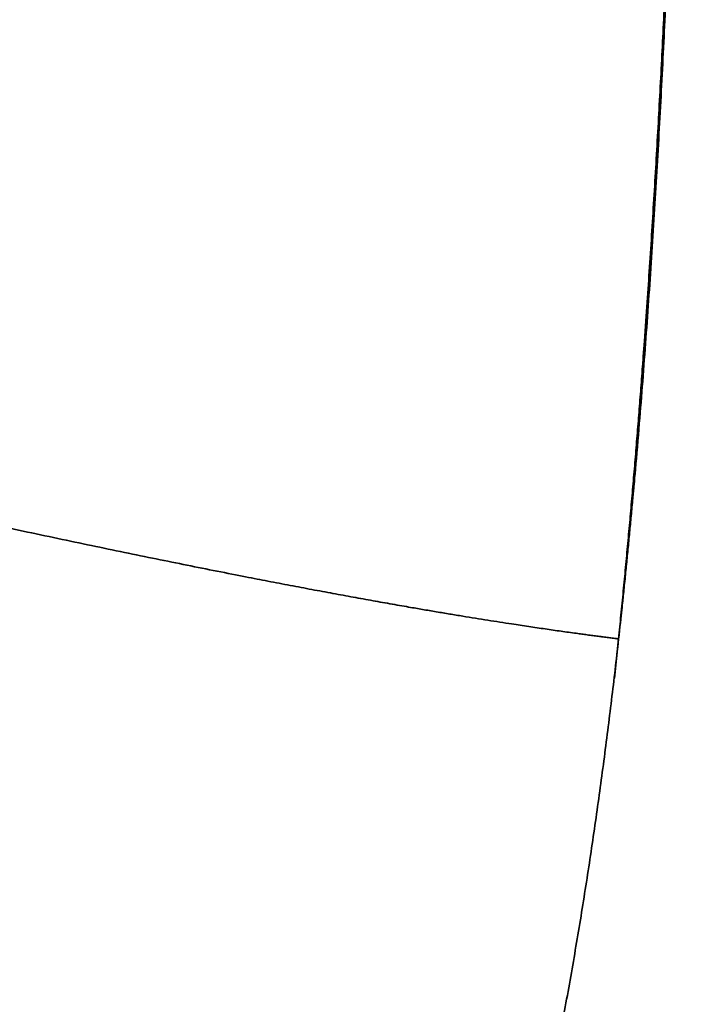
# Model space of a CAD drawing. Extents: x 46 to 342, y 25 to 270.
# Tile 98 of 256: x 270.89 to 272.66, y 64.26 to 66.87. Entities that reach past the tile are written whole.
import ezdxf

# ---------------------------------------------------------------- set-up
doc = ezdxf.new("R2010")
doc.units = 0
doc.layers.get('0').update_dxf_attribs({"lineweight": 13})

# ---------------------------------------------------------------- blocks, each defined once
blk = doc.blocks.new('BLOCK1')
at = {"color": 7, "lineweight": 35, "ltscale": 0.010547}
blk.add_line((-848.44, 101.558), (-848.396, 101.977), dxfattribs=at)
at = {"color": 7, "lineweight": 35}
for points, knots in [([(-935.85, 74.656), (-935.325, 74.666), (-934.8, 74.673), (-934.276, 74.677), (-933.228, 74.679), (-932.178, 74.674), (-931.653, 74.671), (-930.419, 74.664), (-929.184, 74.658), (-928.474, 74.656), (-927.054, 74.654), (-925.634, 74.654), (-924.925, 74.654), (-922.166, 74.657), (-919.409, 74.658), (-916.959, 74.656), (-913.551, 74.651), (-910.142, 74.647), (-909.575, 74.646), (-907.013, 74.641), (-904.451, 74.637), (-903.249, 74.636), (-898.042, 74.635), (-892.834, 74.644), (-888.828, 74.646), (-883.403, 74.576), (-877.978, 74.516), (-876.607, 74.506), (-873.964, 74.55), (-871.336, 74.806), (-870.14, 74.989), (-867.692, 75.521), (-865.332, 76.37), (-864.15, 76.888), (-862.264, 77.863), (-860.489, 79.022), (-859.803, 79.508), (-856.597, 81.973), (-853.903, 85.033), (-852.189, 87.799), (-850.441, 91.835), (-849.352, 96.074), (-849.105, 97.21), (-848.639, 99.765), (-848.333, 102.342), (-848.201, 103.772), (-847.928, 107.418), (-847.786, 111.071), (-847.726, 113.346), (-847.687, 115.811), (-847.677, 118.276), (-847.676, 118.522), (-847.676, 118.767), (-847.676, 119.012)], [0, 0, 0, 0, 0, 0, 6.1738, 6.1738, 6.1738, 12.347601, 12.347601, 12.347601, 20.674235, 20.674235, 20.674235, 29.000869, 29.000869, 29.000869, 53.037649, 53.037649, 53.037649, 69.005071, 69.005071, 69.005071, 83.107759, 83.107759, 83.107759, 130.116283, 130.116283, 130.116283, 146.78261, 146.78261, 146.78261, 161.087777, 161.087777, 161.087777, 176.168755, 176.168755, 176.168755, 185.922772, 185.922772, 185.922772, 223.573462, 223.573462, 223.573462, 237.173051, 237.173051, 237.173051, 254.014924, 254.014924, 254.014924, 280.069973, 280.069973, 280.069973, 282.946941, 282.946941, 282.946941, 282.946941, 282.946941, 282.946941]), ([(-848.396, 101.977), (-848.291, 102.991), (-848.201, 104.008), (-848.123, 105.026), (-847.918, 108.086), (-847.793, 111.154), (-847.734, 113.202), (-847.691, 115.592), (-847.678, 117.984), (-847.677, 118.327), (-847.676, 118.669), (-847.676, 119.012)], [0, 0, 0, 0, 0, 0, 7.219359, 7.219359, 7.219359, 21.683343, 21.683343, 21.683343, 24.100207, 24.100207, 24.100207, 24.100207, 24.100207, 24.100207])]:
    blk.add_open_spline(points, degree=5, knots=knots, dxfattribs=at)
for points in [[(-855.15, 103.214), (-853.111, 102.773), (-851.441, 102.441), (-850.142, 102.215), (-849.153, 102.071), (-848.396, 101.977)], [(-848.396, 101.977), (-849.153, 102.071), (-850.142, 102.215), (-851.441, 102.441), (-853.111, 102.773), (-855.15, 103.214)]]:
    blk.add_open_spline(points, degree=5, dxfattribs=at)

msp = doc.modelspace()

# ---------------------------------------------------------------- block references
at = {"lineweight": 0, "xscale": 0.25, "yscale": 0.25, "zscale": 0.25}
msp.add_blockref('BLOCK1', (484.5779, 39.7324), dxfattribs=at)

doc.saveas('drawing.dxf')
